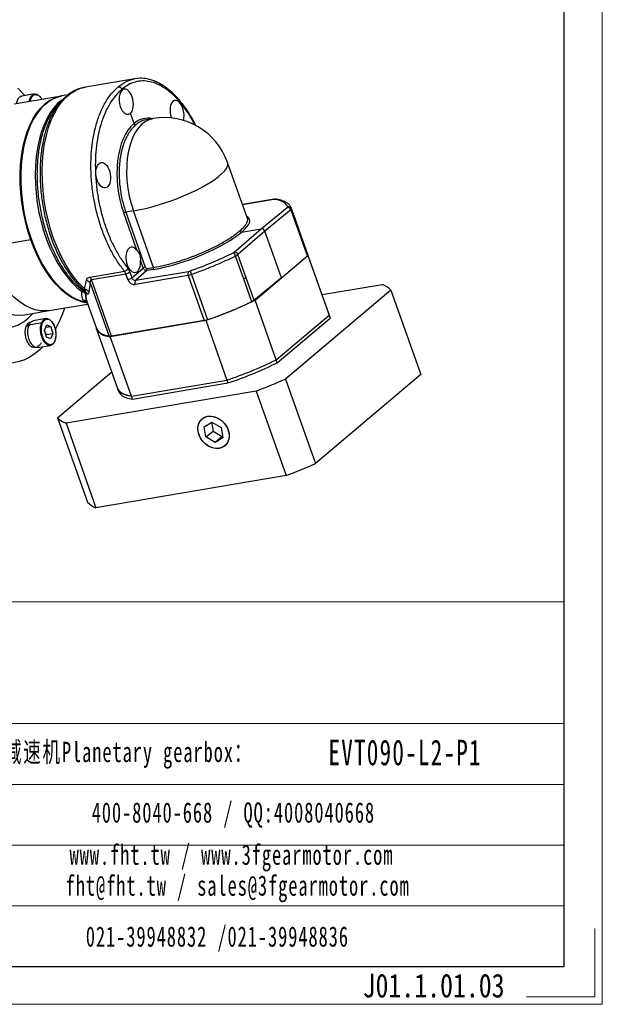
# Model space of a CAD drawing. Header units: millimetres. Extents: x 6028 to 6701, y -895 to -419.
# Tile 4 of 8: x 6578 to 6701, y -895 to -687. Entities that reach past the tile are written whole.
import ezdxf

# ---------------------------------------------------------------- set-up
doc = ezdxf.new("R2010")
doc.units = ezdxf.units.MM
doc.layers.get('0').update_dxf_attribs({"lineweight": 18})
for name, color, linetype, lineweight in [('6文字层', 3, 'Continuous', 35), ('SLD-0', 7, 'Continuous', 18), ('图框_外框线', 7, 'Continuous', 18), ('标注线', 7, 'Continuous', 18)]:
    doc.layers.add(name, color=color, linetype=linetype, lineweight=lineweight)
doc.styles.add('标准', font='txt', dxfattribs={"width": 0.667})
doc.styles.add('样式 1', font='txt', dxfattribs={"width": 0.8})

# ---------------------------------------------------------------- blocks, each defined once
blk = doc.blocks.new('90M1L2')
at = {"linetype": 'Continuous', "lineweight": 25}
for p, q in [((117.25, 68.42), (101.78, 65.8)), ((113.3, 64.89), (113.22, 65.11)), ((94.3, 63.01), (79.57, 60.51)), ((85.88, 63.65), (81.9, 62.98)), ((86.31, 63.43), (86.85, 63.37)), ((94.64, 61.85), (93.54, 60.7)), ((94.47, 63.04), (94.3, 63.01)), ((94.64, 61.74), (94.42, 61.51)), ((96.35, 63.36), (94.47, 63.04)), ((95.85, 62.96), (95.71, 62.85)), ((96.15, 63.19), (96.1, 63.15)), ((117.01, 54.41), (115.88, 57.6)), ((122.92, 55.94), (120.76, 55.58)), ((120.88, 55.57), (120.76, 55.55)), ((152.43, 24.72), (146.23, 42.25)), ((160.82, 30.74), (150.9, 29.06)), ((160.67, 30.67), (150.91, 29.02)), ((156.74, 21.51), (164.84, 28.15)), ((160.82, 30.74), (160.84, 30.74)), ((165.93, 28.26), (166.12, 27.9)), ((171.2, 13.67), (166.14, 27.95)), ((117.91, 14.77), (113.78, 26.44)), ((116.79, 27.1), (114.41, 26.7)), ((114.41, 26.7), (120.51, 9.47)), ((123.05, 9.42), (116.79, 27.1)), ((165.99, 27.38), (157.89, 20.74)), ((165.99, 27.38), (168.67, 19.82)), ((165.99, 27.38), (165.99, 27.38)), ((148.32, 14.21), (156.74, 21.51)), ((157.89, 20.74), (149.47, 13.44)), ((150.53, 20.46), (156.74, 21.51)), ((163.04, 6.19), (157.89, 20.74)), ((171.25, 13.48), (168.66, 20.79)), ((168.67, 19.82), (171.04, 13.12)), ((84.75, 18.03), (70.01, 15.54)), ((84.91, 18.06), (84.75, 18.03)), ((151.19, 6.04), (148.73, 12.98)), ((152.15, 5.88), (149.47, 13.44)), ((154.79, -0.79), (171.32, 13.19)), ((177.82, -5), (171.2, 13.68)), ((171.32, 13.19), (177.94, -5.48)), ((119.87, 9.21), (119, 11.68)), ((121.09, 9.09), (123.05, 9.42)), ((103.29, 6.41), (114.01, 8.23)), ((103.7, 5.65), (114.43, 7.47)), ((115.07, 5.64), (114.43, 7.47)), ((115.71, 7.99), (116.35, 6.16)), ((116.35, 6.16), (119.87, 9.21)), ((133.91, 6.9), (117.37, 4.1)), ((121.02, 8.44), (117.5, 5.39)), ((117.5, 5.39), (134.04, 8.19)), ((122.99, 8.78), (121.02, 8.44)), ((133.91, 6.9), (138.9, -7.19)), ((134.92, 7.17), (139.91, -6.93)), ((163.04, 6.19), (154.52, -0.83)), ((163.05, 6.19), (163.04, 6.19)), ((101.49, 2.75), (102.14, 5.4)), ((103.31, 4.63), (102.87, 1.83)), ((103.31, 4.63), (109.24, -12.12)), ((109.98, -12.09), (103.7, 5.65)), ((153.77, -1.28), (151.19, 6.04)), ((154.52, -0.83), (152.15, 5.88)), ((175.73, 0.91), (194.57, 4.11)), ((101.19, 1.99), (101.75, 1.93)), ((101.78, 1.26), (101.79, 1.22)), ((101.89, 1.04), (101.79, 1.22)), ((102.45, 1.03), (101.89, 1.04)), ((197.21, 2.35), (164.32, -25.47)), ((197.21, 2.35), (206.57, -24.07)), ((90.51, -4.07), (102.5, -2.04)), ((102.13, -1.28), (101.72, -1.22)), ((102.18, -1.35), (102.27, -1.47)), ((102.23, -1.4), (102.31, -1.55)), ((102.24, -1.45), (102.32, -1.55)), ((102.32, -1.52), (105.21, -9.7)), ((161.41, -19.46), (154.79, -0.79)), ((82.24, -5.47), (90.5, -4.07)), ((84.18, -6.12), (85.41, -4.93)), ((161.41, -19.46), (177.94, -5.48)), ((178.15, -5.91), (177.82, -5)), ((177.94, -5.48), (177.82, -5)), ((177.94, -5.48), (178.26, -6.4)), ((178.26, -6.4), (178.15, -5.91)), ((83.63, -8.84), (83.22, -8.99)), ((83.44, -8.54), (84.65, -8.16)), ((83.44, -8.54), (83.64, -8.84)), ((83.63, -8.84), (84.4, -8.57)), ((84.33, -8.72), (83.63, -8.84)), ((84.17, -8.48), (88.14, -7.8)), ((84.69, -7.73), (84.45, -7.77)), ((89.44, -6.57), (85.46, -7.24)), ((89.02, -10.15), (89.72, -8.52)), ((91.01, -9.1), (89.35, -9.38)), ((89.72, -8.52), (91.01, -9.1)), ((91.01, -9.1), (91.61, -11.3)), ((109.54, -12.18), (139.39, -7.11)), ((138.9, -7.19), (109.98, -12.09)), ((139.39, -7.11), (146.01, -25.79)), ((161.73, -20.38), (178.26, -6.4)), ((89.62, -12.36), (89.02, -10.15)), ((89.03, -10.13), (89.05, -10.27)), ((89.22, -10.87), (89.54, -11.65)), ((91.61, -11.3), (89.54, -11.65)), ((91.61, -11.3), (90.92, -12.93)), ((105.3, -9.9), (111.84, -28.38)), ((116.15, -30.86), (109.54, -12.18)), ((86.88, -15.62), (90.86, -14.95)), ((90.92, -12.93), (89.62, -12.36)), ((85.75, -15.46), (86.01, -15.41)), ((161.73, -20.38), (161.41, -19.46)), ((93.1, -37.55), (110.02, -23.24)), ((206.57, -24.07), (173.68, -51.89)), ((116.15, -30.86), (146.01, -25.79)), ((116.48, -31.77), (146.33, -26.7)), ((146.01, -25.79), (146.33, -26.7)), ((164.32, -25.47), (173.68, -51.89)), ((155.15, -29.23), (95.74, -39.31)), ((111.84, -28.38), (112.16, -29.29)), ((155.15, -29.23), (164.51, -55.65)), ((116.48, -31.77), (116.15, -30.86)), ((93.1, -37.55), (102.47, -63.97)), ((95.74, -39.31), (105.1, -65.73)), ((138.94, -40.39), (141.31, -38.93)), ((141.22, -38.98), (141.67, -41.72)), ((141.31, -38.93), (144.2, -40.65)), ((139.47, -43.58), (138.94, -40.39)), ((139.47, -43.58), (141.67, -41.72)), ((141.67, -41.72), (144.56, -43.44)), ((144.2, -40.65), (144.72, -43.84)), ((142.36, -45.31), (139.47, -43.58)), ((144.56, -43.44), (142.36, -45.31)), ((144.72, -43.84), (142.36, -45.31)), ((144.56, -43.44), (144.65, -43.39)), ((164.51, -55.65), (105.1, -65.73))]:
    blk.add_line(p, q, dxfattribs=at)
at = {"linetype": 'Continuous', "lineweight": 25, "flags": 128}
for points in [[(80.71, 65.5), (82.59, 63.51), (82.9, 63.15)], [(101.49, 2.75), (99.87, 4.41), (98.31, 6.3), (96.83, 8.4), (95.43, 10.68), (94.13, 13.14), (92.94, 15.76), (91.87, 18.51), (90.93, 21.36), (90.12, 24.31), (89.45, 27.31), (88.93, 30.36), (88.56, 33.42), (88.35, 36.47), (88.29, 39.48), (88.39, 42.43), (88.64, 45.29), (89.04, 48.05), (89.6, 50.68), (90.3, 53.16), (91.14, 55.46), (92.12, 57.57), (93.22, 59.48), (94.43, 61.16), (95.75, 62.61), (97.17, 63.8), (98.67, 64.74), (100.25, 65.41), (101.78, 65.8)], [(84.75, 18.03), (83.84, 20.84), (83.06, 23.73), (82.43, 26.68), (81.94, 29.67), (81.61, 32.66), (81.44, 35.64), (81.42, 38.58), (81.55, 41.45), (81.84, 44.23), (82.29, 46.89), (82.88, 49.41), (83.62, 51.78), (84.5, 53.96), (85.5, 55.95), (86.63, 57.72), (87.87, 59.26), (89.21, 60.56), (90.64, 61.6), (92.15, 62.38), (93.73, 62.89), (94.39, 63.02)], [(94.3, 63.01), (93.73, 62.89), (92.15, 62.38), (90.64, 61.6), (89.21, 60.56), (87.87, 59.26), (86.63, 57.72), (85.5, 55.95), (84.5, 53.96), (83.62, 51.78), (82.88, 49.41), (82.29, 46.89), (81.84, 44.23), (81.55, 41.45), (81.42, 38.58), (81.44, 35.64), (81.61, 32.66), (81.94, 29.67), (82.43, 26.68), (83.06, 23.73), (83.84, 20.84), (84.75, 18.03)], [(84.91, 18.06), (84.01, 20.83), (83.25, 23.68), (82.62, 26.58), (82.13, 29.52), (81.8, 32.48), (81.61, 35.41), (81.58, 38.31), (81.69, 41.15), (81.96, 43.9), (82.38, 46.54), (82.94, 49.05), (83.65, 51.41), (84.49, 53.59), (85.45, 55.59), (86.54, 57.38), (87.74, 58.95), (89.04, 60.29), (90.43, 61.38), (91.9, 62.22), (93.43, 62.8), (94.47, 63.04)], [(94.47, 63.04), (93.89, 62.92), (92.32, 62.41), (90.81, 61.63), (89.38, 60.59), (88.04, 59.29), (86.79, 57.75), (85.67, 55.98), (84.66, 53.99), (83.78, 51.81), (83.05, 49.44), (82.45, 46.92), (82.01, 44.25), (81.72, 41.48), (81.58, 38.61), (81.6, 35.67), (81.78, 32.69), (82.11, 29.7), (82.59, 26.71), (83.23, 23.76), (84, 20.87), (84.91, 18.06)], [(94.51, 61.84), (93.23, 60.75), (91.96, 59.35), (90.78, 57.73), (89.73, 55.88), (88.79, 53.84), (87.99, 51.61), (87.32, 49.21), (86.79, 46.67), (86.41, 44), (86.18, 41.23), (86.1, 38.38), (86.17, 35.47), (86.39, 32.53), (86.76, 29.58), (87.28, 26.64), (87.94, 23.75), (88.74, 20.92), (89.67, 18.18), (90.72, 15.55), (91.89, 13.05), (93.16, 10.7), (94.52, 8.53), (95.96, 6.55), (97.48, 4.77), (99.05, 3.21), (100.67, 1.89)], [(122.92, 55.94), (122.71, 55.9), (121.43, 55.49), (120.23, 54.81), (119.11, 53.87), (118.09, 52.67), (117.18, 51.24), (116.39, 49.59), (115.75, 47.74), (115.24, 45.73), (114.89, 43.57), (114.7, 41.31), (114.66, 38.96), (114.78, 36.56), (115.06, 34.14), (115.49, 31.74), (116.07, 29.38), (116.79, 27.1)], [(116.79, 27.1), (118.88, 27.5), (121.06, 28), (123.32, 28.6), (125.62, 29.29), (127.93, 30.06), (130.22, 30.9), (132.46, 31.8), (134.62, 32.74), (136.67, 33.72), (138.58, 34.72), (140.32, 35.73), (141.88, 36.73), (143.23, 37.71), (144.35, 38.65), (145.23, 39.55), (145.85, 40.39), (146.21, 41.16), (146.31, 41.86), (146.23, 42.25)], [(160.67, 30.67), (160.77, 30.73), (160.82, 30.74)], [(168.66, 20.79), (167.29, 24.68), (166.21, 27.73)], [(90.51, -4.07), (89.46, -4.19), (87.8, -4.15), (86.11, -3.83), (84.41, -3.24), (82.72, -2.38), (81.05, -1.26), (79.41, 0.11), (77.82, 1.73), (76.29, 3.56), (74.84, 5.61), (73.48, 7.85), (72.21, 10.27), (71.05, 12.84), (70.01, 15.54)], [(90.51, -4.07), (89.46, -4.19), (87.8, -4.15), (86.11, -3.83), (84.41, -3.24), (82.72, -2.38), (81.05, -1.26), (79.41, 0.11), (77.82, 1.73), (76.29, 3.56), (74.84, 5.61), (73.48, 7.85), (72.21, 10.27), (71.05, 12.84), (70.01, 15.54)], [(102.38, -1.63), (100.85, -1.33), (99.15, -0.74), (97.46, 0.12), (95.79, 1.24), (94.15, 2.61), (92.56, 4.22), (91.03, 6.06), (89.58, 8.11), (88.21, 10.35), (86.94, 12.77), (85.78, 15.33), (84.75, 18.03)], [(84.75, 18.03), (85.78, 15.33), (86.94, 12.77), (88.21, 10.35), (89.58, 8.11), (91.03, 6.06), (92.56, 4.22), (94.15, 2.61), (95.79, 1.24), (97.46, 0.12), (99.15, -0.74), (100.85, -1.33), (102.19, -1.61)], [(102.26, -1.57), (100.74, -1.23), (99.07, -0.6), (97.4, 0.28), (95.76, 1.41), (94.15, 2.79), (92.59, 4.4), (91.09, 6.23), (89.66, 8.26), (88.32, 10.48), (87.07, 12.87), (85.93, 15.4), (84.91, 18.06)], [(84.91, 18.06), (85.95, 15.36), (87.11, 12.79), (88.38, 10.38), (89.74, 8.14), (91.2, 6.09), (92.72, 4.25), (94.31, 2.64), (95.95, 1.27), (97.62, 0.15), (99.31, -0.71), (101.01, -1.3), (102.25, -1.56)], [(82.24, -5.47), (81.18, -5.59), (79.52, -5.55), (77.83, -5.23), (76.13, -4.64), (74.44, -3.78), (72.77, -2.66), (71.13, -1.29), (69.54, 0.32), (68.02, 2.16), (66.56, 4.21), (65.2, 6.45), (63.93, 8.86), (62.77, 11.43), (61.73, 14.13)], [(171.12, 13.88), (171.19, 13.73), (171.32, 13.19)], [(88.56, -15.34), (87.77, -16.12), (86.12, -17.52), (84.38, -18.66), (82.57, -19.53), (80.7, -20.14), (78.77, -20.48), (76.81, -20.55), (74.81, -20.34), (72.8, -19.87), (70.78, -19.12), (68.76, -18.11), (66.77, -16.84), (64.8, -15.32), (62.87, -13.55), (61, -11.56), (59.19, -9.34), (57.46, -6.92), (55.8, -4.3), (54.25, -1.51), (52.79, 1.45), (51.45, 4.55), (50.23, 7.77)], [(109.54, -12.18), (108.58, -11.98), (107.73, -11.74), (107, -11.44), (106.38, -11.09), (105.88, -10.69), (105.5, -10.25), (105.24, -9.75), (105.22, -9.7)], [(111.84, -28.38), (111.86, -28.43), (112.12, -28.92), (112.5, -29.37), (112.99, -29.76), (113.61, -30.11), (114.35, -30.41), (115.19, -30.66), (116.15, -30.86)], [(116.15, -30.86), (115.19, -30.66), (114.35, -30.41), (113.61, -30.11), (112.99, -29.76), (112.5, -29.37), (112.12, -28.92), (111.86, -28.43), (111.84, -28.38)], [(112.16, -29.29), (112.18, -29.34), (112.44, -29.83), (112.82, -30.28), (113.32, -30.67), (113.94, -31.02), (114.67, -31.32), (115.52, -31.57), (116.48, -31.77)], [(145, -46.6), (144.09, -47.01), (143.07, -47.18), (141.99, -47.1), (140.9, -46.76), (139.85, -46.2), (138.91, -45.43), (138.11, -44.49), (137.5, -43.43), (137.1, -42.31), (136.95, -41.18), (137.03, -40.09), (137.36, -39.11), (137.91, -38.28), (138.66, -37.64)], [(143.61, -47.13), (142.55, -47.17), (141.46, -46.97), (140.38, -46.52), (139.38, -45.84), (138.5, -44.99), (137.79, -43.98), (137.28, -42.89), (137, -41.75), (136.96, -40.64), (137.16, -39.6), (137.6, -38.68), (138.26, -37.94), (139.09, -37.4), (140.06, -37.11)], [(138.66, -37.64), (139.57, -37.22), (140.59, -37.05), (141.67, -37.13), (142.77, -37.47), (143.81, -38.04), (144.75, -38.81), (145.55, -39.74), (146.17, -40.8), (146.56, -41.92), (146.72, -43.06), (146.63, -44.14), (146.3, -45.12), (145.75, -45.96), (145, -46.6)], [(140.06, -37.11), (141.11, -37.06), (142.21, -37.27), (143.28, -37.72), (144.29, -38.39), (145.16, -39.25), (145.88, -40.25), (146.39, -41.34), (146.67, -42.48), (146.71, -43.59), (146.5, -44.64), (146.06, -45.55), (145.41, -46.3), (144.58, -46.83), (143.61, -47.13)]]:
    blk.add_lwpolyline(points, dxfattribs=at)
at = {"linetype": 'Continuous', "lineweight": 25}
for centre, radius, start, end in [((126.43, 35.24), 21, 19.4946, 99.6207), ((161.39, 29.96), 0.813, 81.4749, 115.4674), ((164.94, 27.06), 1.1, 17.1378, 95.2121), ((165.28, 27.39), 0.991, 20.3837, 109.4417), ((114.67, 25.15), 1.57, 99.4423, 124.887), ((147.14, 12.55), 1.65, 15.3223, 60.408), ((148.4, 13.09), 1.13, 18.3352, 94.0281), ((120.77, 7.93), 1.57, 99.4423, 124.887), ((122.46, 9.16), 0.65, 324.3957, 24.2509), ((101.23, 4.81), 2.61, 18.7017, 37.7392), ((113.7, 9.69), 1.49, 282.1012, 338.091), ((113.91, 10.56), 3.13, 279.4423, 304.887), ((114.56, 8.73), 3.13, 279.4423, 304.887), ((120.49, 8.82), 0.65, 324.3957, 24.2509), ((135.1, 7.44), 1.3, 144.3957, 204.2509), ((147.02, 11.77), 12.95, 195.421, 200.8174), ((118.56, 4.63), 1.3, 144.3957, 204.2509), ((192.19, -2.3), 6.84, 42.8472, 69.6184), ((98.75, 113.77), 127.53, 288.5818, 296.0673), ((98.35, 114.96), 128.78, 288.8291, 295.4947), ((152.19, 2.2), 3.82, 294.5671, 307.7307), ((75.78, 2.22), 11.84, 237.1458, 315.2095), ((58.58, 8.59), 38.6, 331.0694, 342.1343), ((137.74, -0.72), 6.57, 280.123, 289.2273), ((109.37, -7.34), 4.78, 209.5486, 268.454), ((109.52, -9.87), 2.27, 263.0848, 281.755), ((105.37, 95.09), 127.53, 288.5818, 296.0673), ((105.69, 94.18), 127.53, 288.5818, 296.0673), ((81.13, 164.08), 207, 290.9531, 293.696), ((98.12, -32.9), 6.84, 222.8472, 249.6184), ((90.49, 137.66), 207, 290.9531, 293.696), ((107.48, -59.32), 6.84, 222.8472, 249.6184)]:
    blk.add_arc(centre, radius, start, end, dxfattribs=at)
for centre, major_axis, ratio, start_param, end_param in [((114.59, 61.24), (-0.64, 3.95), 0.55706, 0.313753, 3.455346), ((114.59, 61.24), (-0.69, 3.94), 0.529147, 3.448446, 6.590038), ((130.43, 57.69), (-0.69, 3.94), 0.529147, 5.019242, 8.171209), ((130.43, 57.69), (-0.69, 3.94), 0.529147, 3.986903, 5.019242), ((123.94, 34.81), (-3.72, 21.18), 0.529147, 6.064391, 6.589633), ((123.95, 34.82), (-3.46, 21.22), 0.55706, 0.314159, 1.88455), ((160.21, 30.31), (0.935, 0.32), 0.242276, 0.419001, 0.976579), ((132.74, 17.45), (32.17, 11.02), 0.242276, 6.264286, 6.702187), ((164.01, 28.01), (0.935, 0.32), 0.242276, 5.706421, 6.265201), ((132.73, 17.44), (20.34, 6.97), 0.242276, 5.689373, 6.500645), ((157.06, 20.6), (-0.645, 0.764), 0.799784, 4.272128, 5.84262), ((132.74, 17.45), (20.19, 7.38), 0.270187, 4.112968, 5.683359), ((116.74, 11.81), (-0.64, 3.95), 0.55706, 5.463519, 10.87195), ((132.72, 17.44), (31.93, 11.67), 0.270187, 4.670545, 5.108444), ((147.51, 14.08), (0.928, 0.339), 0.270187, 5.107481, 5.666582), ((120.93, 9.54), (-0.322, 0.382), 0.799784, 1.130536, 2.701027), ((114.29, 6.82), (-0.48, 2.95), 0.55706, 5.026142, 5.515319), ((134.49, 8.59), (0.928, 0.339), 0.270187, 4.112968, 4.670545), ((116.73, 5.92), (-1.29, 1.53), 0.799784, 1.130536, 2.701027)]:
    blk.add_ellipse(centre, major_axis=major_axis, ratio=ratio, start_param=start_param, end_param=end_param, dxfattribs=at)
blk.add_ellipse((107.38, 38.24), major_axis=(-0.64, 3.95), ratio=0.55706, dxfattribs=at)
for points, knots in [([(112.07, 65.88), (112.93, 66.54), (114.56, 67.77), (116.39, 68.2), (117.26, 68.4)], [0, 0, 0, 0, 0.527296, 1, 1, 1, 1]), ([(136.08, 53.76), (135.77, 54.38), (134.89, 56.16), (133.22, 58.74), (131.12, 61.47), (128.9, 63.74), (126.59, 65.54), (124.24, 66.83), (121.89, 67.58), (119.57, 67.8), (117.32, 67.46), (115.18, 66.62), (113.87, 65.61), (113.22, 65.11)], [0, 0, 0, 0, 0.050131, 0.145111, 0.240092, 0.335075, 0.430059, 0.525046, 0.620034, 0.715024, 0.810015, 0.905007, 1, 1, 1, 1]), ([(136.36, 53.63), (136.11, 54.16), (135.4, 55.61), (134.1, 57.79), (132.57, 60.01), (131.04, 61.93), (129.54, 63.53), (128.09, 64.83), (126.81, 65.81), (125.66, 66.56), (124.51, 67.2), (123.21, 67.78), (121.51, 68.32), (119.49, 68.65), (118, 68.49), (117.26, 68.42)], [0, 0, 0, 0, 0.053076, 0.146602, 0.240451, 0.319109, 0.400959, 0.478193, 0.541532, 0.594022, 0.64647, 0.71029, 0.78374, 0.893448, 1, 1, 1, 1]), ([(101.64, 65.75), (101.51, 65.73), (100.83, 65.64), (99.63, 65.25), (98.09, 64.55), (96.92, 63.85), (96.31, 63.32), (96.15, 63.19)], [0, 0, 0, 0, 0.064574, 0.342907, 0.621381, 0.901842, 1, 1, 1, 1]), ([(114.01, 8.23), (113.29, 9.18), (111.83, 11.08), (109.87, 14.45), (108.12, 18.11), (106.61, 22.07), (105.38, 26.23), (104.62, 29.68), (104.19, 32.3), (103.95, 34.05), (103.76, 35.8), (103.62, 37.56), (103.51, 39.78), (103.5, 42.56), (103.68, 45.95), (104.12, 49.53), (104.87, 53.2), (106, 56.85), (107.56, 60.33), (109.56, 63.51), (111.22, 65.08), (112.07, 65.88)], [0, 0, 0, 0, 0.062248, 0.124566, 0.186955, 0.249413, 0.311942, 0.374543, 0.399617, 0.424703, 0.449801, 0.47491, 0.50003, 0.545652, 0.596098, 0.651367, 0.711457, 0.776367, 0.846095, 0.92064, 1, 1, 1, 1]), ([(113.22, 65.11), (112.56, 64.51), (111.25, 63.3), (109.53, 60.88), (108.04, 58.07), (106.81, 54.86), (105.87, 51.32), (105.22, 47.51), (104.89, 43.48), (104.87, 39.32), (105.17, 35.08), (105.78, 30.83), (106.69, 26.65), (107.88, 22.61), (109.34, 18.76), (111.05, 15.19), (112.96, 11.92), (114.38, 10.06), (115.09, 9.13)], [0, 0, 0, 0, 0.062506, 0.125011, 0.187516, 0.25002, 0.312523, 0.375024, 0.437525, 0.500024, 0.562522, 0.62502, 0.687516, 0.750012, 0.812509, 0.875005, 0.937502, 1, 1, 1, 1]), ([(112.07, 65.88), (112.18, 65.89), (112.35, 65.9), (112.58, 65.82), (112.8, 65.7), (113, 65.51), (113.15, 65.3), (113.2, 65.18), (113.22, 65.11)], [0, 0, 0, 0, 0.239238, 0.368019, 0.499537, 0.739801, 0.869249, 1, 1, 1, 1]), ([(80.36, 60.7), (80.38, 60.91), (80.47, 61.64), (80.98, 62.46), (81.52, 63), (81.87, 62.95), (81.91, 62.94)], [0, 0, 0, 0, 0.165808, 0.559339, 0.95287, 1, 1, 1, 1]), ([(84.32, 61.32), (84.35, 61.55), (84.43, 62.29), (84.94, 63.17), (85.74, 63.77), (86.37, 63.61), (86.69, 63.54)], [0, 0, 0, 0, 0.132812, 0.421875, 0.710937, 1, 1, 1, 1]), ([(84.61, 61.37), (84.63, 61.55), (84.71, 62.22), (85.19, 63), (85.78, 63.52), (86.2, 63.45), (86.31, 63.43)], [0, 0, 0, 0, 0.138345, 0.49977, 0.861196, 1, 1, 1, 1]), ([(86.85, 63.37), (87.15, 63.2), (87.64, 62.91), (88.01, 62.23), (88.15, 61.97)], [0, 0, 0, 0, 0.616682, 1, 1, 1, 1]), ([(95.69, 62.81), (95.53, 62.69), (95.07, 62.32), (94.66, 61.85), (94.38, 61.54)], [0, 0, 0, 0, 0.328941, 1, 1, 1, 1]), ([(101.19, 1.99), (100.33, 2.71), (98.61, 4.15), (96.2, 7.05), (93.96, 10.41), (91.96, 14.22), (90.24, 18.39), (88.83, 22.83), (87.76, 27.46), (87.06, 32.18), (86.73, 36.88), (86.79, 41.48), (87.23, 45.87), (88.04, 49.97), (89.21, 53.7), (90.73, 56.93), (92.2, 59.29), (93.25, 60.31), (93.6, 60.66)], [0, 0, 0, 0, 0.064535, 0.129071, 0.193606, 0.258141, 0.322677, 0.387212, 0.451748, 0.516283, 0.580818, 0.645354, 0.709889, 0.774424, 0.83896, 0.903495, 0.96803, 1, 1, 1, 1]), ([(94.42, 61.51), (94.15, 61.24), (93.17, 60.28), (91.75, 58), (90.2, 54.75), (89, 51.01), (88.14, 46.89), (87.66, 42.46), (87.56, 37.83), (87.84, 33.08), (88.5, 28.3), (89.53, 23.6), (90.9, 19.06), (92.58, 14.78), (94.55, 10.83), (96.76, 7.33), (99.16, 4.27), (100.89, 2.71), (101.75, 1.93)], [0, 0, 0, 0, 0.024665, 0.089687, 0.154709, 0.219732, 0.284754, 0.349776, 0.414799, 0.479821, 0.544843, 0.609866, 0.674888, 0.739911, 0.804933, 0.869955, 0.934978, 1, 1, 1, 1]), ([(120.76, 55.55), (120.52, 55.51), (119.85, 55.4), (118.77, 54.92), (117.99, 54.33), (117.59, 54.02)], [0, 0, 0, 0, 0.215306, 0.595032, 1, 1, 1, 1]), ([(117.59, 54.02), (117.18, 53.65), (116.4, 52.93), (115.39, 51.55), (114.57, 50.07), (113.94, 48.63), (113.48, 47.27), (113.14, 46.05), (112.88, 44.87), (112.68, 43.73), (112.4, 41.69), (112.25, 38.6), (112.53, 34.46), (113.23, 30.42), (114.02, 27.93), (114.41, 26.7)], [0, 0, 0, 0, 0.079996, 0.155006, 0.225029, 0.290064, 0.338507, 0.383755, 0.425808, 0.464666, 0.500329, 0.630366, 0.75699, 0.880201, 1, 1, 1, 1]), ([(117.59, 54.02), (117.54, 54.02), (117.46, 54.01), (117.35, 54.05), (117.29, 54.08), (117.26, 54.1), (117.25, 54.1), (117.22, 54.12), (117.17, 54.17), (117.08, 54.26), (117.04, 54.35), (117.01, 54.41)], [0, 0, 0, 0, 0.201508, 0.359082, 0.460169, 0.48807, 0.496287, 0.500676, 0.630949, 0.75933, 1, 1, 1, 1]), ([(161.38, 30.77), (161.32, 30.77), (161.16, 30.79), (160.96, 30.76), (160.84, 30.74)], [0, 0, 0, 0, 0.387394, 1, 1, 1, 1]), ([(166.01, 28.24), (165.85, 28.49), (165.52, 29.04), (164.64, 29.73), (163.36, 30.37), (162.15, 30.62), (161.51, 30.76)], [0, 0, 0, 0, 0.187162, 0.4166, 0.687709, 1, 1, 1, 1]), ([(149.96, 20.85), (150.34, 21.17), (151.08, 21.79), (151.82, 22.63), (152.29, 23.36), (152.49, 23.93), (152.53, 24.38), (152.46, 24.61), (152.43, 24.71)], [0, 0, 0, 0, 0.210476, 0.407834, 0.592071, 0.763185, 0.890642, 1, 1, 1, 1]), ([(123.05, 9.42), (124.18, 9.64), (126.46, 10.07), (130.24, 11.1), (133.18, 12.07), (135.16, 12.8), (136.15, 13.18), (137.15, 13.58), (138.76, 14.25), (141.13, 15.31), (143.61, 16.58), (145.65, 17.76), (147.21, 18.74), (148.71, 19.79), (149.53, 20.49), (149.96, 20.85)], [0, 0, 0, 0, 0.119796, 0.243006, 0.369629, 0.40187, 0.434326, 0.466996, 0.49988, 0.594951, 0.709934, 0.774969, 0.844992, 0.920003, 1, 1, 1, 1]), ([(150.53, 20.46), (150.48, 20.46), (150.39, 20.45), (150.28, 20.49), (150.22, 20.53), (150.18, 20.55), (150.15, 20.57), (150.09, 20.62), (150.01, 20.71), (149.98, 20.8), (149.96, 20.85)], [0, 0, 0, 0, 0.24065, 0.369037, 0.499325, 0.503713, 0.539825, 0.640911, 0.798486, 1, 1, 1, 1]), ([(168.67, 19.82), (168.7, 20.01), (168.77, 20.36), (168.7, 20.66), (168.66, 20.79)], [0, 0, 0, 0, 0.554154, 1, 1, 1, 1]), ([(117.91, 14.77), (118.07, 14.57), (118.39, 14.16), (118.83, 13.41), (118.95, 12.56), (118.98, 11.98), (119, 11.68)], [0, 0, 0, 0, 0.250929, 0.50133, 0.750497, 1, 1, 1, 1]), ([(148.73, 12.98), (147.59, 12.43), (145.35, 11.34), (141.84, 9.82), (138.37, 8.42), (136.06, 7.58), (134.92, 7.17)], [0, 0, 0, 0, 0.263479, 0.517972, 0.763479, 1, 1, 1, 1]), ([(102.14, 5.4), (102.23, 5.62), (102.36, 5.95), (102.81, 6.29), (103.13, 6.37), (103.29, 6.41)], [0, 0, 0, 0, 0.495637, 0.756532, 1, 1, 1, 1]), ([(114.43, 7.47), (114.37, 7.61), (114.26, 7.9), (114.09, 8.12), (114.01, 8.23)], [0, 0, 0, 0, 0.494908, 1, 1, 1, 1]), ([(116.35, 6.16), (116.41, 6.04), (116.51, 5.81), (116.81, 5.54), (117.16, 5.37), (117.39, 5.38), (117.5, 5.39)], [0, 0, 0, 0, 0.250039, 0.5, 0.749961, 1, 1, 1, 1]), ([(102.14, 5.4), (102.4, 5.3), (102.87, 5.13), (103.18, 4.78), (103.31, 4.63)], [0, 0, 0, 0, 0.56, 1, 1, 1, 1]), ([(103.7, 5.65), (103.66, 5.64), (103.58, 5.62), (103.44, 5.51), (103.29, 5.19), (103.3, 4.86), (103.31, 4.63)], [0, 0, 0, 0, 0.092974, 0.193746, 0.438129, 1, 1, 1, 1]), ([(100.67, 1.89), (100.75, 1.93), (100.95, 2.03), (101.1, 2.01), (101.19, 1.99)], [0, 0, 0, 0, 0.406229, 1, 1, 1, 1]), ([(100.97, -0.74), (100.88, -0.4), (100.68, 0.32), (100.67, 1.35), (100.67, 1.89)], [0, 0, 0, 0, 0.473719, 1, 1, 1, 1]), ([(100.67, 1.89), (100.81, 1.87), (101.04, 1.84), (101.34, 1.7), (101.59, 1.52), (101.72, 1.35), (101.78, 1.27)], [0, 0, 0, 0, 0.309396, 0.503747, 0.756362, 1, 1, 1, 1]), ([(100.67, 1.89), (100.78, 1.88), (101.01, 1.84), (101.32, 1.7), (101.59, 1.51), (101.72, 1.34), (101.78, 1.26)], [0, 0, 0, 0, 0.246772, 0.5002, 0.753514, 1, 1, 1, 1]), ([(101.79, 1.22), (101.73, 1.31), (101.6, 1.48), (101.32, 1.69), (101.01, 1.83), (100.78, 1.87), (100.67, 1.89)], [0, 0, 0, 0, 0.246594, 0.500021, 0.753438, 1, 1, 1, 1]), ([(101.19, 1.99), (101.31, 1.9), (101.55, 1.7), (101.7, 1.41), (101.78, 1.27)], [0, 0, 0, 0, 0.496186, 1, 1, 1, 1]), ([(101.49, 2.75), (101.56, 2.54), (101.69, 2.17), (101.73, 2), (101.75, 1.93)], [0, 0, 0, 0, 0.574011, 1, 1, 1, 1]), ([(101.49, 2.75), (101.81, 2.65), (102.38, 2.47), (102.72, 2.03), (102.87, 1.83)], [0, 0, 0, 0, 0.56, 1, 1, 1, 1]), ([(101.75, 1.93), (101.91, 1.79), (102.21, 1.54), (102.38, 1.18), (102.45, 1.03)], [0, 0, 0, 0, 0.56, 1, 1, 1, 1]), ([(101.78, 1.27), (101.8, 1.23), (101.84, 1.15), (101.87, 1.07), (101.89, 1.04)], [0, 0, 0, 0, 0.562034, 1, 1, 1, 1]), ([(101.78, 1.27), (101.78, 1.27), (101.78, 1.26), (101.78, 1.26), (101.78, 1.26)], [0, 0, 0, 0, 0.558737, 1, 1, 1, 1]), ([(101.79, 1.22), (101.82, 0.7), (101.87, -0.33), (102.11, -1.04), (102.23, -1.4)], [0, 0, 0, 0, 0.500677, 1, 1, 1, 1]), ([(101.89, 1.04), (101.93, 0.47), (102.01, -0.53), (102.25, -1.25), (102.35, -1.56)], [0, 0, 0, 0, 0.563635, 1, 1, 1, 1]), ([(102.87, 1.83), (102.84, 1.6), (102.77, 1.15), (102.56, 1.07), (102.45, 1.03)], [0, 0, 0, 0, 0.502871, 1, 1, 1, 1]), ([(101.72, -1.22), (101.53, -1.16), (101.15, -1.03), (101.03, -0.84), (100.97, -0.74)], [0, 0, 0, 0, 0.498958, 1, 1, 1, 1]), ([(100.97, -0.74), (101.11, -0.75), (101.39, -0.77), (101.86, -0.96), (102.09, -1.23), (102.23, -1.4)], [0, 0, 0, 0, 0.276718, 0.562525, 1, 1, 1, 1]), ([(101.72, -1.22), (101.84, -1.21), (102.01, -1.19), (102.16, -1.25), (102.21, -1.27)], [0, 0, 0, 0, 0.707921, 1, 1, 1, 1]), ([(83.22, -8.99), (83.1, -9.4), (82.87, -10.21), (82.93, -11.74), (83.29, -13.22), (83.93, -14.49), (84.73, -15.27), (85.39, -15.58), (85.69, -15.43), (85.74, -15.41)], [0, 0, 0, 0, 0.161459, 0.322918, 0.484377, 0.645836, 0.807295, 0.968754, 1, 1, 1, 1]), ([(84.64, -7.8), (84.44, -7.81), (83.98, -7.82), (83.64, -8.28), (83.44, -8.54)], [0, 0, 0, 0, 0.419132, 1, 1, 1, 1]), ([(86.88, -15.57), (86.82, -15.59), (86.48, -15.75), (85.75, -15.4), (84.87, -14.52), (84.17, -13.11), (83.79, -11.47), (83.75, -9.79), (84.03, -8.92), (84.17, -8.48)], [0, 0, 0, 0, 0.034017, 0.195014, 0.356012, 0.517009, 0.678006, 0.839003, 1, 1, 1, 1]), ([(84.17, -8.48), (84.36, -8.12), (84.71, -7.47), (85.24, -7.35), (85.48, -7.29)], [0, 0, 0, 0, 0.559063, 1, 1, 1, 1]), ([(88.02, -14.14), (87.84, -14.47), (87.52, -15.06), (87.03, -15.18), (86.82, -15.23)], [0, 0, 0, 0, 0.559063, 1, 1, 1, 1])]:
    blk.add_open_spline(points, degree=3, knots=knots, dxfattribs=at)
for points in [[(86.85, 63.37), (86.85, 63.4), (86.84, 63.45), (86.81, 63.5), (86.75, 63.54), (86.71, 63.54), (86.69, 63.54)], [(166.21, 27.73), (166.21, 27.69), (166.21, 27.59), (166.06, 27.45), (165.99, 27.38)], [(149.47, 13.44), (149.37, 13.37), (149.18, 13.21), (148.88, 13.06), (148.73, 12.98)], [(121.02, 8.44), (120.91, 8.44), (120.69, 8.43), (120.34, 8.6), (120.04, 8.86), (119.93, 9.1), (119.87, 9.21)], [(134.92, 7.17), (134.74, 7.11), (134.39, 7), (134.07, 6.93), (133.91, 6.9)], [(152.15, 5.88), (152.01, 5.91), (151.74, 5.96), (151.37, 6.02), (151.19, 6.04)], [(92.16, -13.71), (91.96, -14.05), (91.57, -14.75), (90.68, -15.07), (89.73, -14.76), (88.84, -13.83), (88.15, -12.44), (87.77, -10.8), (87.73, -9.12), (88, -8.24), (88.14, -7.8)], [(92.23, -13.54), (92.05, -13.87), (91.67, -14.53), (90.82, -14.84), (89.91, -14.54), (89.07, -13.66), (88.41, -12.33), (88.04, -10.77), (88.01, -9.16), (88.27, -8.33), (88.4, -7.92)], [(88.14, -7.8), (88.34, -7.46), (88.73, -6.76), (89.62, -6.44), (90.57, -6.75), (91.46, -7.68), (92.15, -9.07), (92.53, -10.71), (92.57, -12.39), (92.3, -13.27), (92.16, -13.71)], [(88.14, -7.8), (88.16, -7.8), (88.21, -7.8), (88.28, -7.82), (88.35, -7.86), (88.38, -7.9), (88.4, -7.92)], [(88.4, -7.92), (88.59, -7.58), (88.96, -6.92), (89.81, -6.62), (90.72, -6.91), (91.57, -7.79), (92.23, -9.12), (92.59, -10.69), (92.63, -12.29), (92.36, -13.12), (92.23, -13.54)], [(92.23, -13.54), (92.24, -13.56), (92.26, -13.59), (92.26, -13.65), (92.22, -13.69), (92.18, -13.7), (92.16, -13.71)]]:
    blk.add_open_spline(points, degree=3, dxfattribs=at)

msp = doc.modelspace()

# ---------------------------------------------------------------- linework, layer by layer
at = {"layer": '图框_外框线'}
for p, q in [((6087.6328, -809.873), (6693.0383, -809.873)), ((6087.6328, -835.5338), (6693.0383, -835.5338)), ((6145.65, -848.3642), (6693.0383, -848.3642)), ((6145.65, -861.1946), (6693.0383, -861.1946)), ((6145.65, -874.025), (6693.0383, -874.025))]:
    msp.add_line(p, q, dxfattribs=at)
at = {"layer": '图框_外框线', "color": 3}
msp.add_lwpolyline([(6028.1966, -894.7808), (6701.0484, -894.7808), (6701.0484, -418.9784), (6028.1966, -418.9784)], close=True, dxfattribs=at)
at = {"layer": '图框_外框线', "color": 3, "lineweight": 25}
msp.add_lwpolyline([(6068.2473, -886.7706), (6693.0383, -886.7706), (6693.0383, -426.9886), (6068.2473, -426.9886)], close=True, dxfattribs=at)
at = {"layer": '图框_外框线', "color": 3}
msp.add_lwpolyline([(6699.4464, -878.7605), (6699.4464, -893.1787), (6685.0281, -893.1787)], dxfattribs=at)

# ---------------------------------------------------------------- block references
at = {"layer": '标注线', "xscale": 0.675, "yscale": 0.675, "zscale": 0.675}
msp.add_blockref('90M1L2', (6523.3114, -745.653), dxfattribs=at)

# ---------------------------------------------------------------- texts
at = {"layer": '6文字层', "insert": (6650.5013, -888.3301), "char_height": 5, "width": 43.304423, "attachment_point": 1, "style": '样式 1'}
msp.add_mtext('J01.1.01.03', dxfattribs=at)
at = {"layer": 'SLD-0', "color": 1, "attachment_point": 2, "line_spacing_factor": 1.15057, "style": '标准'}
for s, insert, char_height, width in [('\\T1.1;  行星减速机Planetary gearbox：', (6594.912, -839.3838), 4.2768, 78.967436), ('\\pxt3.96;{\\T1.1;\\C256;EVT090-L2-P1}', (6659.4519, -838.9316), 5.4, 54.694645), ('\\T1.1;400-8040-668 / QQ:4008040668', (6623.232, -852.1644), 4.2768, 95.454674), ('\\T1.1;www.fht.tw / www.3fgearmotor.com ', (6622.8376, -861.0724), 4.2768, 72.09777), ('\\T1.1;\\pxt12;fht@fht.tw / sales@3fgearmotor.com ', (6624.141, -867.5848), 4.2768, 90.874848), ('\\T1.1;021-39948832 /021-39948836 ', (6619.8579, -878.3349), 4.2768, 77.617106)]:
    msp.add_mtext(s, dxfattribs=dict(at, insert=insert, char_height=char_height, width=width))

doc.saveas('drawing.dxf')
